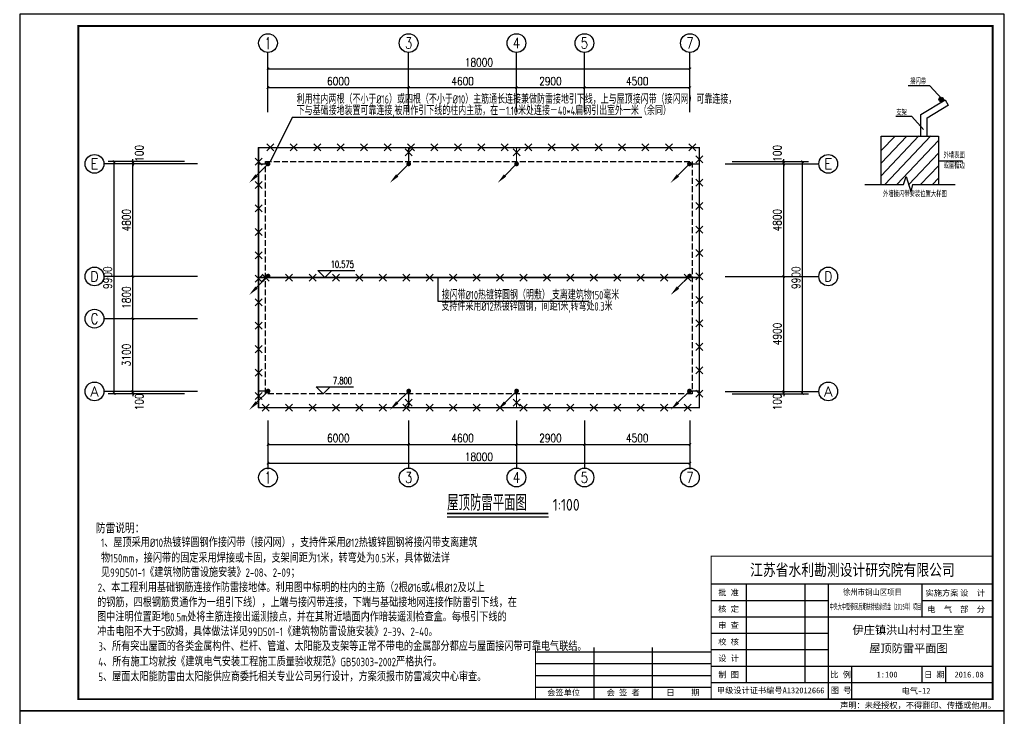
# Model space of a CAD drawing. Extents: x 41933 to 169416, y 41775 to 279375.
# Tile 14 of 39: x 83933 to 125933, y 71245 to 100945. Entities that reach past the tile are written whole.
import ezdxf
from ezdxf.enums import TextEntityAlignment as Align

# ---------------------------------------------------------------- set-up
doc = ezdxf.new("R2010")
doc.units = 0
doc.header["$LTSCALE"] = 1000
doc.header["$MEASUREMENT"] = 0
doc.linetypes.add('DASH', pattern=[0.35, 0.25, -0.1])
for name, color, linetype in [('AXIS', 3, 'Continuous'), ('AXIS_TEXT', 7, 'Continuous'), ('DIM_ELEV', 3, 'Continuous'), ('DIM_SYMB', 3, 'Continuous'), ('LGT1', 7, 'Continuous'), ('LWIRE', 4, 'Continuous'), ('PUB_TEXT', 7, 'Continuous'), ('SIG_TEXT', 7, 'Continuous'), ('TEL_TEXT', 7, 'Continuous'), ('WIRE-避雷', 4, 'Continuous'), ('图框', 4, 'Continuous')]:
    doc.layers.add(name, color=color, linetype=linetype)
doc.styles.add('_HZTXT', font='tssdeng.shx', dxfattribs={"width": 0.8, "bigfont": 'hztxt.shx'})
doc.styles.add('_TCH_AXIS', font='COMPLEX', dxfattribs={"bigfont": 'GBCBIG'})
doc.styles.add('_TCH_DIM', font='SIMPLEX', dxfattribs={"bigfont": 'GBCBIG'})
doc.styles.add('_TCH_WINDOW', font='SIMPLEX', dxfattribs={"bigfont": 'GBCBIG'})
doc.styles.add('COMPLEX', font='COMPLEX')
doc.styles.add('DIM_FONT', font='simplex.shx', dxfattribs={"width": 0.8})
doc.styles.add('ST', font='SimSun.ttf', dxfattribs={"height": 7})
doc.styles.get("Standard").update_dxf_attribs({"font": 'gbenor.shx', "bigfont": 'gbcbig.shx'})
doc.dimstyles.new('_TCH_ARCH&&100', dxfattribs={"dimtxt": 350, "dimasz": 100, "dimexe": 250, "dimexo": 300, "dimgap": 100, "dimtad": 1, "dimdec": 0, "dimzin": 0, "dimdsep": 46, "dimtxsty": 'DIM_FONT', "dimblk": 'ARCHTICK', "dimcen": 0.09, "dimclrt": 7, "dimazin": 2, "dimtfac": 1, "dimtdec": 0, "dimtix": 1, "dimtmove": 2, "dimatfit": 3, "dimfxl": 0, "dimtolj": 1, "dimtzin": 0, "dimarcsym": 0})

# ---------------------------------------------------------------- blocks, each defined once
blk = doc.blocks.new('_ArchTick')
at = {"color": 0, "linetype": 'ByBlock', "const_width": 0.4}
blk.add_lwpolyline([(-0.5, -0.5), (0.5, 0.5)], dxfattribs=at)
blk = doc.blocks.new('*D2054')
at = {"layer": 'AXIS', "color": 0, "lineweight": -2, "transparency": 16777216}
for p, q in [((90959, 85098), (88509, 85098)), ((90959, 84998), (88509, 84998)), ((88759, 85098), (88759, 85198)), ((88759, 84998), (88759, 85098)), ((88759, 84998), (88759, 84898))]:
    blk.add_line(p, q, dxfattribs=at)
at = {"layer": 'Defpoints', "color": 0, "transparency": 16777216}
for p in [(88759, 85098), (91259, 85098), (91259, 84998)]:
    blk.add_point(p, dxfattribs=at)
at = {"layer": 'AXIS', "color": 0, "lineweight": -2, "transparency": 16777216, "xscale": 100, "yscale": 100, "zscale": 100}
for p, rotation in [((88759, 85098), 270), ((88759, 84998), 90)]:
    blk.add_blockref('_ArchTick', p, dxfattribs=dict(at, rotation=rotation))
at = {"layer": 'AXIS', "color": 7, "transparency": 16777216, "insert": (89034, 84648), "char_height": 350, "attachment_point": 5, "rotation": 90, "style": 'DIM_FONT'}
blk.add_mtext('\\A1;100', dxfattribs=at)
blk = doc.blocks.new('*D2055')
at = {"layer": 'AXIS', "color": 0, "lineweight": -2, "transparency": 16777216}
for p, q in [((90959, 88198), (88509, 88198)), ((88759, 85098), (88759, 88198)), ((90959, 85098), (88509, 85098))]:
    blk.add_line(p, q, dxfattribs=at)
at = {"layer": 'Defpoints', "color": 0, "transparency": 16777216}
for p in [(88759, 88198), (91259, 88198), (91259, 85098)]:
    blk.add_point(p, dxfattribs=at)
at = {"layer": 'AXIS', "color": 0, "lineweight": -2, "transparency": 16777216, "xscale": 100, "yscale": 100, "zscale": 100}
for p, rotation in [((88759, 88198), 90), ((88759, 85098), 270)]:
    blk.add_blockref('_ArchTick', p, dxfattribs=dict(at, rotation=rotation))
at = {"layer": 'AXIS', "color": 7, "transparency": 16777216, "insert": (88484, 86648), "char_height": 350, "attachment_point": 5, "rotation": 90, "style": 'DIM_FONT'}
blk.add_mtext('\\A1;3100', dxfattribs=at)
blk = doc.blocks.new('*D2056')
at = {"layer": 'AXIS', "color": 0, "lineweight": -2, "transparency": 16777216}
for p, q in [((90959, 89998), (88509, 89998)), ((88759, 88198), (88759, 89998)), ((90959, 88198), (88509, 88198))]:
    blk.add_line(p, q, dxfattribs=at)
at = {"layer": 'Defpoints', "color": 0, "transparency": 16777216}
for p in [(88759, 89998), (91259, 89998), (91259, 88198)]:
    blk.add_point(p, dxfattribs=at)
at = {"layer": 'AXIS', "color": 0, "lineweight": -2, "transparency": 16777216, "xscale": 100, "yscale": 100, "zscale": 100}
for p, rotation in [((88759, 89998), 90), ((88759, 88198), 270)]:
    blk.add_blockref('_ArchTick', p, dxfattribs=dict(at, rotation=rotation))
at = {"layer": 'AXIS', "color": 7, "transparency": 16777216, "insert": (88484, 89098), "char_height": 350, "attachment_point": 5, "rotation": 90, "style": 'DIM_FONT'}
blk.add_mtext('\\A1;1800', dxfattribs=at)
blk = doc.blocks.new('*D2057')
at = {"layer": 'AXIS', "color": 0, "lineweight": -2, "transparency": 16777216}
for p, q in [((90959, 94798), (88509, 94798)), ((88759, 89998), (88759, 94798)), ((90959, 89998), (88509, 89998))]:
    blk.add_line(p, q, dxfattribs=at)
at = {"layer": 'Defpoints', "color": 0, "transparency": 16777216}
for p in [(88759, 94798), (91259, 94798), (91259, 89998)]:
    blk.add_point(p, dxfattribs=at)
at = {"layer": 'AXIS', "color": 0, "lineweight": -2, "transparency": 16777216, "xscale": 100, "yscale": 100, "zscale": 100}
for p, rotation in [((88759, 94798), 90), ((88759, 89998), 270)]:
    blk.add_blockref('_ArchTick', p, dxfattribs=dict(at, rotation=rotation))
at = {"layer": 'AXIS', "color": 7, "transparency": 16777216, "insert": (88484, 92398), "char_height": 350, "attachment_point": 5, "rotation": 90, "style": 'DIM_FONT'}
blk.add_mtext('\\A1;4800', dxfattribs=at)
blk = doc.blocks.new('*D2058')
at = {"layer": 'AXIS', "color": 0, "lineweight": -2, "transparency": 16777216}
for p, q in [((88759, 94898), (88759, 94998)), ((90959, 94898), (88509, 94898)), ((90959, 94798), (88509, 94798)), ((88759, 94798), (88759, 94898)), ((88759, 94798), (88759, 94698))]:
    blk.add_line(p, q, dxfattribs=at)
at = {"layer": 'Defpoints', "color": 0, "transparency": 16777216}
for p in [(88759, 94898), (91259, 94898), (91259, 94798)]:
    blk.add_point(p, dxfattribs=at)
at = {"layer": 'AXIS', "color": 0, "lineweight": -2, "transparency": 16777216, "xscale": 100, "yscale": 100, "zscale": 100}
for p, rotation in [((88759, 94898), 270), ((88759, 94798), 90)]:
    blk.add_blockref('_ArchTick', p, dxfattribs=dict(at, rotation=rotation))
at = {"layer": 'AXIS', "color": 7, "transparency": 16777216, "insert": (89034, 95248), "char_height": 350, "attachment_point": 5, "rotation": 90, "style": 'DIM_FONT'}
blk.add_mtext('\\A1;100', dxfattribs=at)
blk = doc.blocks.new('*D2059')
at = {"layer": 'AXIS', "color": 0, "lineweight": -2, "transparency": 16777216}
for p, q in [((90959, 94898), (87709, 94898)), ((87959, 84998), (87959, 94898)), ((90959, 84998), (87709, 84998))]:
    blk.add_line(p, q, dxfattribs=at)
at = {"layer": 'Defpoints', "color": 0, "transparency": 16777216}
for p in [(87959, 94898), (91259, 94898), (91259, 84998)]:
    blk.add_point(p, dxfattribs=at)
at = {"layer": 'AXIS', "color": 0, "lineweight": -2, "transparency": 16777216, "xscale": 100, "yscale": 100, "zscale": 100}
for p, rotation in [((87959, 94898), 90), ((87959, 84998), 270)]:
    blk.add_blockref('_ArchTick', p, dxfattribs=dict(at, rotation=rotation))
at = {"layer": 'AXIS', "color": 7, "transparency": 16777216, "insert": (87684, 89948), "char_height": 350, "attachment_point": 5, "rotation": 90, "style": 'DIM_FONT'}
blk.add_mtext('\\A1;9900', dxfattribs=at)
blk = doc.blocks.new('*D2060')
at = {"layer": 'AXIS', "color": 0, "lineweight": -2, "transparency": 16777216}
for p, q in [((114324, 85098), (116774, 85098)), ((114324, 84998), (116774, 84998)), ((116524, 85098), (116524, 85198)), ((116524, 84998), (116524, 85098)), ((116524, 84998), (116524, 84898))]:
    blk.add_line(p, q, dxfattribs=at)
at = {"layer": 'Defpoints', "color": 0, "transparency": 16777216}
for p in [(114024, 85098), (114024, 84998), (116524, 85098)]:
    blk.add_point(p, dxfattribs=at)
at = {"layer": 'AXIS', "color": 0, "lineweight": -2, "transparency": 16777216, "xscale": 100, "yscale": 100, "zscale": 100}
for p, rotation in [((116524, 85098), 270), ((116524, 84998), 90)]:
    blk.add_blockref('_ArchTick', p, dxfattribs=dict(at, rotation=rotation))
at = {"layer": 'AXIS', "color": 7, "transparency": 16777216, "insert": (116249, 84648), "char_height": 350, "attachment_point": 5, "rotation": 90, "style": 'DIM_FONT'}
blk.add_mtext('\\A1;100', dxfattribs=at)
blk = doc.blocks.new('*D2061')
at = {"layer": 'AXIS', "color": 0, "lineweight": -2, "transparency": 16777216}
for p, q in [((114324, 89998), (116774, 89998)), ((116524, 85098), (116524, 89998)), ((114324, 85098), (116774, 85098))]:
    blk.add_line(p, q, dxfattribs=at)
at = {"layer": 'Defpoints', "color": 0, "transparency": 16777216}
for p in [(114024, 89998), (116524, 89998), (114024, 85098)]:
    blk.add_point(p, dxfattribs=at)
at = {"layer": 'AXIS', "color": 0, "lineweight": -2, "transparency": 16777216, "xscale": 100, "yscale": 100, "zscale": 100}
for p, rotation in [((116524, 89998), 90), ((116524, 85098), 270)]:
    blk.add_blockref('_ArchTick', p, dxfattribs=dict(at, rotation=rotation))
at = {"layer": 'AXIS', "color": 7, "transparency": 16777216, "insert": (116249, 87548), "char_height": 350, "attachment_point": 5, "rotation": 90, "style": 'DIM_FONT'}
blk.add_mtext('\\A1;4900', dxfattribs=at)
blk = doc.blocks.new('*D2062')
at = {"layer": 'AXIS', "color": 0, "lineweight": -2, "transparency": 16777216}
for p, q in [((114324, 94798), (116774, 94798)), ((116524, 89998), (116524, 94798)), ((114324, 89998), (116774, 89998))]:
    blk.add_line(p, q, dxfattribs=at)
at = {"layer": 'Defpoints', "color": 0, "transparency": 16777216}
for p in [(114024, 94798), (116524, 94798), (114024, 89998)]:
    blk.add_point(p, dxfattribs=at)
at = {"layer": 'AXIS', "color": 0, "lineweight": -2, "transparency": 16777216, "xscale": 100, "yscale": 100, "zscale": 100}
for p, rotation in [((116524, 94798), 90), ((116524, 89998), 270)]:
    blk.add_blockref('_ArchTick', p, dxfattribs=dict(at, rotation=rotation))
at = {"layer": 'AXIS', "color": 7, "transparency": 16777216, "insert": (116249, 92398), "char_height": 350, "attachment_point": 5, "rotation": 90, "style": 'DIM_FONT'}
blk.add_mtext('\\A1;4800', dxfattribs=at)
blk = doc.blocks.new('*D2063')
at = {"layer": 'AXIS', "color": 0, "lineweight": -2, "transparency": 16777216}
for p, q in [((116524, 94898), (116524, 94998)), ((114324, 94898), (116774, 94898)), ((114324, 94798), (116774, 94798)), ((116524, 94798), (116524, 94898)), ((116524, 94798), (116524, 94698))]:
    blk.add_line(p, q, dxfattribs=at)
at = {"layer": 'Defpoints', "color": 0, "transparency": 16777216}
for p in [(114024, 94898), (114024, 94798), (116524, 94898)]:
    blk.add_point(p, dxfattribs=at)
at = {"layer": 'AXIS', "color": 0, "lineweight": -2, "transparency": 16777216, "xscale": 100, "yscale": 100, "zscale": 100}
for p, rotation in [((116524, 94898), 270), ((116524, 94798), 90)]:
    blk.add_blockref('_ArchTick', p, dxfattribs=dict(at, rotation=rotation))
at = {"layer": 'AXIS', "color": 7, "transparency": 16777216, "insert": (116249, 95248), "char_height": 350, "attachment_point": 5, "rotation": 90, "style": 'DIM_FONT'}
blk.add_mtext('\\A1;100', dxfattribs=at)
blk = doc.blocks.new('*D2064')
at = {"layer": 'AXIS', "color": 0, "lineweight": -2, "transparency": 16777216}
for p, q in [((114324, 94898), (117574, 94898)), ((117324, 84998), (117324, 94898)), ((114324, 84998), (117574, 84998))]:
    blk.add_line(p, q, dxfattribs=at)
at = {"layer": 'Defpoints', "color": 0, "transparency": 16777216}
for p in [(114024, 94898), (117324, 94898), (114024, 84998)]:
    blk.add_point(p, dxfattribs=at)
at = {"layer": 'AXIS', "color": 0, "lineweight": -2, "transparency": 16777216, "xscale": 100, "yscale": 100, "zscale": 100}
for p, rotation in [((117324, 94898), 90), ((117324, 84998), 270)]:
    blk.add_blockref('_ArchTick', p, dxfattribs=dict(at, rotation=rotation))
at = {"layer": 'AXIS', "color": 7, "transparency": 16777216, "insert": (117049, 89948), "char_height": 350, "attachment_point": 5, "rotation": 90, "style": 'DIM_FONT'}
blk.add_mtext('\\A1;9900', dxfattribs=at)
blk = doc.blocks.new('*D2049')
at = {"layer": 'AXIS', "color": 0, "lineweight": -2, "transparency": 16777216}
for p, q in [((94524, 97298), (94524, 98298)), ((100524, 97298), (100524, 98298)), ((94524, 98048), (100524, 98048))]:
    blk.add_line(p, q, dxfattribs=at)
at = {"layer": 'Defpoints', "color": 0, "transparency": 16777216}
for p in [(100524, 98048), (94524, 96998), (100524, 96998)]:
    blk.add_point(p, dxfattribs=at)
at = {"layer": 'AXIS', "color": 0, "lineweight": -2, "transparency": 16777216, "xscale": 100, "yscale": 100, "zscale": 100, "rotation": 180}
blk.add_blockref('_ArchTick', (94524, 98048), dxfattribs=at)
at = {"layer": 'AXIS', "color": 0, "lineweight": -2, "transparency": 16777216, "xscale": 100, "yscale": 100, "zscale": 100}
blk.add_blockref('_ArchTick', (100524, 98048), dxfattribs=at)
at = {"layer": 'AXIS', "color": 7, "transparency": 16777216, "insert": (97524, 98323), "char_height": 350, "attachment_point": 5, "style": 'DIM_FONT'}
blk.add_mtext('\\A1;6000', dxfattribs=at)
blk = doc.blocks.new('*D2050')
at = {"layer": 'AXIS', "color": 0, "lineweight": -2, "transparency": 16777216}
for p, q in [((100524, 97298), (100524, 98298)), ((105124, 97298), (105124, 98298)), ((100524, 98048), (105124, 98048))]:
    blk.add_line(p, q, dxfattribs=at)
at = {"layer": 'Defpoints', "color": 0, "transparency": 16777216}
for p in [(105124, 98048), (100524, 96998), (105124, 96998)]:
    blk.add_point(p, dxfattribs=at)
at = {"layer": 'AXIS', "color": 0, "lineweight": -2, "transparency": 16777216, "xscale": 100, "yscale": 100, "zscale": 100, "rotation": 180}
blk.add_blockref('_ArchTick', (100524, 98048), dxfattribs=at)
at = {"layer": 'AXIS', "color": 0, "lineweight": -2, "transparency": 16777216, "xscale": 100, "yscale": 100, "zscale": 100}
blk.add_blockref('_ArchTick', (105124, 98048), dxfattribs=at)
at = {"layer": 'AXIS', "color": 7, "transparency": 16777216, "insert": (102824, 98323), "char_height": 350, "attachment_point": 5, "style": 'DIM_FONT'}
blk.add_mtext('\\A1;4600', dxfattribs=at)
blk = doc.blocks.new('*D2051')
at = {"layer": 'AXIS', "color": 0, "lineweight": -2, "transparency": 16777216}
for p, q in [((105124, 97298), (105124, 98298)), ((108024, 97298), (108024, 98298)), ((105124, 98048), (108024, 98048))]:
    blk.add_line(p, q, dxfattribs=at)
at = {"layer": 'Defpoints', "color": 0, "transparency": 16777216}
for p in [(108024, 98048), (105124, 96998), (108024, 96998)]:
    blk.add_point(p, dxfattribs=at)
at = {"layer": 'AXIS', "color": 0, "lineweight": -2, "transparency": 16777216, "xscale": 100, "yscale": 100, "zscale": 100, "rotation": 180}
blk.add_blockref('_ArchTick', (105124, 98048), dxfattribs=at)
at = {"layer": 'AXIS', "color": 0, "lineweight": -2, "transparency": 16777216, "xscale": 100, "yscale": 100, "zscale": 100}
blk.add_blockref('_ArchTick', (108024, 98048), dxfattribs=at)
at = {"layer": 'AXIS', "color": 7, "transparency": 16777216, "insert": (106574, 98323), "char_height": 350, "attachment_point": 5, "style": 'DIM_FONT'}
blk.add_mtext('\\A1;2900', dxfattribs=at)
blk = doc.blocks.new('*D2052')
at = {"layer": 'AXIS', "color": 0, "lineweight": -2, "transparency": 16777216}
for p, q in [((108024, 97298), (108024, 98298)), ((112524, 97298), (112524, 98298)), ((108024, 98048), (112524, 98048))]:
    blk.add_line(p, q, dxfattribs=at)
at = {"layer": 'Defpoints', "color": 0, "transparency": 16777216}
for p in [(112524, 98048), (108024, 96998), (112524, 96998)]:
    blk.add_point(p, dxfattribs=at)
at = {"layer": 'AXIS', "color": 0, "lineweight": -2, "transparency": 16777216, "xscale": 100, "yscale": 100, "zscale": 100, "rotation": 180}
blk.add_blockref('_ArchTick', (108024, 98048), dxfattribs=at)
at = {"layer": 'AXIS', "color": 0, "lineweight": -2, "transparency": 16777216, "xscale": 100, "yscale": 100, "zscale": 100}
blk.add_blockref('_ArchTick', (112524, 98048), dxfattribs=at)
at = {"layer": 'AXIS', "color": 7, "transparency": 16777216, "insert": (110274, 98323), "char_height": 350, "attachment_point": 5, "style": 'DIM_FONT'}
blk.add_mtext('\\A1;4500', dxfattribs=at)
blk = doc.blocks.new('*D2053')
at = {"layer": 'AXIS', "color": 0, "lineweight": -2, "transparency": 16777216}
for p, q in [((94524, 97298), (94524, 99098)), ((94524, 98848), (112524, 98848)), ((112524, 97298), (112524, 99098))]:
    blk.add_line(p, q, dxfattribs=at)
at = {"layer": 'Defpoints', "color": 0, "transparency": 16777216}
for p in [(112524, 98848), (94524, 96998), (112524, 96998)]:
    blk.add_point(p, dxfattribs=at)
at = {"layer": 'AXIS', "color": 0, "lineweight": -2, "transparency": 16777216, "xscale": 100, "yscale": 100, "zscale": 100, "rotation": 180}
blk.add_blockref('_ArchTick', (94524, 98848), dxfattribs=at)
at = {"layer": 'AXIS', "color": 0, "lineweight": -2, "transparency": 16777216, "xscale": 100, "yscale": 100, "zscale": 100}
blk.add_blockref('_ArchTick', (112524, 98848), dxfattribs=at)
at = {"layer": 'AXIS', "color": 7, "transparency": 16777216, "insert": (103524, 99123), "char_height": 350, "attachment_point": 5, "style": 'DIM_FONT'}
blk.add_mtext('\\A1;18000', dxfattribs=at)
blk = doc.blocks.new('*D2065')
at = {"layer": 'AXIS', "color": 0, "lineweight": -2, "transparency": 16777216}
for p, q in [((94524, 83558), (94524, 82582)), ((100524, 83558), (100524, 82582)), ((94524, 82832), (100524, 82832))]:
    blk.add_line(p, q, dxfattribs=at)
at = {"layer": 'Defpoints', "color": 0, "transparency": 16777216}
for p in [(94524, 83858), (100524, 83858), (100524, 82832)]:
    blk.add_point(p, dxfattribs=at)
at = {"layer": 'AXIS', "color": 0, "lineweight": -2, "transparency": 16777216, "xscale": 100, "yscale": 100, "zscale": 100, "rotation": 180}
blk.add_blockref('_ArchTick', (94524, 82832), dxfattribs=at)
at = {"layer": 'AXIS', "color": 0, "lineweight": -2, "transparency": 16777216, "xscale": 100, "yscale": 100, "zscale": 100}
blk.add_blockref('_ArchTick', (100524, 82832), dxfattribs=at)
at = {"layer": 'AXIS', "color": 7, "transparency": 16777216, "insert": (97524, 83107), "char_height": 350, "attachment_point": 5, "style": 'DIM_FONT'}
blk.add_mtext('\\A1;6000', dxfattribs=at)
blk = doc.blocks.new('*D2066')
at = {"layer": 'AXIS', "color": 0, "lineweight": -2, "transparency": 16777216}
for p, q in [((100524, 83558), (100524, 82582)), ((105124, 83558), (105124, 82582)), ((100524, 82832), (105124, 82832))]:
    blk.add_line(p, q, dxfattribs=at)
at = {"layer": 'Defpoints', "color": 0, "transparency": 16777216}
for p in [(100524, 83858), (105124, 83858), (105124, 82832)]:
    blk.add_point(p, dxfattribs=at)
at = {"layer": 'AXIS', "color": 0, "lineweight": -2, "transparency": 16777216, "xscale": 100, "yscale": 100, "zscale": 100, "rotation": 180}
blk.add_blockref('_ArchTick', (100524, 82832), dxfattribs=at)
at = {"layer": 'AXIS', "color": 0, "lineweight": -2, "transparency": 16777216, "xscale": 100, "yscale": 100, "zscale": 100}
blk.add_blockref('_ArchTick', (105124, 82832), dxfattribs=at)
at = {"layer": 'AXIS', "color": 7, "transparency": 16777216, "insert": (102824, 83107), "char_height": 350, "attachment_point": 5, "style": 'DIM_FONT'}
blk.add_mtext('\\A1;4600', dxfattribs=at)
blk = doc.blocks.new('*D2067')
at = {"layer": 'AXIS', "color": 0, "lineweight": -2, "transparency": 16777216}
for p, q in [((105124, 83558), (105124, 82582)), ((108024, 83558), (108024, 82582)), ((105124, 82832), (108024, 82832))]:
    blk.add_line(p, q, dxfattribs=at)
at = {"layer": 'Defpoints', "color": 0, "transparency": 16777216}
for p in [(105124, 83858), (108024, 83858), (108024, 82832)]:
    blk.add_point(p, dxfattribs=at)
at = {"layer": 'AXIS', "color": 0, "lineweight": -2, "transparency": 16777216, "xscale": 100, "yscale": 100, "zscale": 100, "rotation": 180}
blk.add_blockref('_ArchTick', (105124, 82832), dxfattribs=at)
at = {"layer": 'AXIS', "color": 0, "lineweight": -2, "transparency": 16777216, "xscale": 100, "yscale": 100, "zscale": 100}
blk.add_blockref('_ArchTick', (108024, 82832), dxfattribs=at)
at = {"layer": 'AXIS', "color": 7, "transparency": 16777216, "insert": (106574, 83107), "char_height": 350, "attachment_point": 5, "style": 'DIM_FONT'}
blk.add_mtext('\\A1;2900', dxfattribs=at)
blk = doc.blocks.new('*D2068')
at = {"layer": 'AXIS', "color": 0, "lineweight": -2, "transparency": 16777216}
for p, q in [((108024, 83558), (108024, 82582)), ((112524, 83558), (112524, 82582)), ((108024, 82832), (112524, 82832))]:
    blk.add_line(p, q, dxfattribs=at)
at = {"layer": 'Defpoints', "color": 0, "transparency": 16777216}
for p in [(108024, 83858), (112524, 83858), (112524, 82832)]:
    blk.add_point(p, dxfattribs=at)
at = {"layer": 'AXIS', "color": 0, "lineweight": -2, "transparency": 16777216, "xscale": 100, "yscale": 100, "zscale": 100, "rotation": 180}
blk.add_blockref('_ArchTick', (108024, 82832), dxfattribs=at)
at = {"layer": 'AXIS', "color": 0, "lineweight": -2, "transparency": 16777216, "xscale": 100, "yscale": 100, "zscale": 100}
blk.add_blockref('_ArchTick', (112524, 82832), dxfattribs=at)
at = {"layer": 'AXIS', "color": 7, "transparency": 16777216, "insert": (110274, 83107), "char_height": 350, "attachment_point": 5, "style": 'DIM_FONT'}
blk.add_mtext('\\A1;4500', dxfattribs=at)
blk = doc.blocks.new('*D2069')
at = {"layer": 'AXIS', "color": 0, "lineweight": -2, "transparency": 16777216}
for p, q in [((94524, 83558), (94524, 81782)), ((112524, 83558), (112524, 81782)), ((94524, 82032), (112524, 82032))]:
    blk.add_line(p, q, dxfattribs=at)
at = {"layer": 'Defpoints', "color": 0, "transparency": 16777216}
for p in [(94524, 83858), (112524, 83858), (112524, 82032)]:
    blk.add_point(p, dxfattribs=at)
at = {"layer": 'AXIS', "color": 0, "lineweight": -2, "transparency": 16777216, "xscale": 100, "yscale": 100, "zscale": 100, "rotation": 180}
blk.add_blockref('_ArchTick', (94524, 82032), dxfattribs=at)
at = {"layer": 'AXIS', "color": 0, "lineweight": -2, "transparency": 16777216, "xscale": 100, "yscale": 100, "zscale": 100}
blk.add_blockref('_ArchTick', (112524, 82032), dxfattribs=at)
at = {"layer": 'AXIS', "color": 7, "transparency": 16777216, "insert": (103524, 82307), "char_height": 350, "attachment_point": 5, "style": 'DIM_FONT'}
blk.add_mtext('\\A1;18000', dxfattribs=at)
blk = doc.blocks.new('_AXISO')
blk.add_circle((0, 0), 0.5)
at = {"layer": 'AXIS_TEXT', "style": 'COMPLEX', "width": 1.041667}
blk.add_attdef('A', text='', height=0.56, dxfattribs=at).set_placement((-0.25, -0.28), (0.25, -0.28), align=Align.FIT)
blk = doc.blocks.new('$TelecSys$00000009')
for p, q in [((-0.5, 0.5), (0.5, -0.5)), ((0.5, 0.5), (-0.5, -0.5))]:
    blk.add_line(p, q)
blk = doc.blocks.new('$TelecSys$00000080')
for p, q in [((-0.7, -0.7), (0, 0)), ((0.104, 0.104), (0.104, 0.104)), ((-0.104, -0.104), (-0.104, -0.104))]:
    blk.add_line(p, q)
at = {"const_width": 0.142}
blk.add_lwpolyline([(0.071, 0, 1), (-0.071, 0, 1)], format="xyb", close=True, dxfattribs=at)
blk.add_solid([(-0.63, -0.77), (-0.77, -0.63), (-1.15, -1.15)])
at = {"width": 0.8, "flags": 9}
blk.add_attdef('A', (0, 0), '', height=0.00002, rotation=180, dxfattribs=at)
blk = doc.blocks.new('A$C72097F4B')
at = {"layer": 'LGT1', "color": 77}
blk.add_line((7122, 493), (0, 493), dxfattribs=at)
at = {"layer": 'LGT1', "color": 77, "style": '_HZTXT', "width": 0.7}
for s, p in [('接闪带%%C10热镀锌圆钢（明敷）,支离建筑物150毫米', (178, 601)), ('支持件采用%%C12热镀锌圆钢，间距1米,转弯处0.3米', (163, 67))]:
    blk.add_text(s, height=400, dxfattribs=at).set_placement(p)
blk = doc.blocks.new('A$C503C4AC6')
at = {"layer": 'LGT1', "color": 77, "style": '_HZTXT', "width": 0.8}
for s, height, p in [('防雷说明：', 480.6, (-48, 7060, 350)), ('1、屋顶采用%%C10热镀锌圆钢作接闪带（接闪网），支持件采用%%C12热镀锌圆钢将接闪带支离建筑', 400.5, (197, 6411, -2986463)), ('物150mm，接闪带的固定采用焊接或卡固，支架间距为1米，转弯处为0.5米，具体做法详', 400.5, (197, 5678, -2986463)), ('见99D501-1《建筑物防雷设施安装》2-08、2-09；', 400.5, (197, 4995, -2986463)), ('2、本工程利用基础钢筋连接作防雷接地体。利用图中标明的柱内的主筋（2根%%C16或4根%%C12及以上', 400.5, (42, 4278, 331)), ('的钢筋，四根钢筋贯通作为一组引下线），上端与接闪带连接，下端与基础接地网连接作防雷引下线，在', 400.5, (14, 3571, 331)), ('图中注明位置距地0.5m处将主筋连接出遥测接点，并在其附近墙面内作暗装遥测检查盒。每根引下线的', 400.5, (14, 2886, 331)), ('冲击电阻不大于5欧姆，具体做法详见99D501-1《建筑物防雷设施安装》2-39、2-40。', 400.5, (14, 2193, 331)), ('3、所有突出屋面的各类金属构件、栏杆、管道、太阳能及支架等正常不带电的金属部分都应与屋面接闪带可靠电气联结。', 400.5, (71, 1495, 331)), ('4、所有施工均就按《建筑电气安装工程施工质量验收规范》GB50303-2002严格执行。', 400.5, (71, 763, 331)), ('5、屋面太阳能防雷由太阳能供应商委托相关专业公司另行设计，方案须报市防雷减灾中心审查。', 400.5, (71, 57, 331))]:
    blk.add_text(s, height=height, dxfattribs=at).set_placement(p)
blk = doc.blocks.new('A$C721D06D7')
at = {"layer": 'LGT1', "color": 77}
blk.add_line((0, 0), (16555, 0), dxfattribs=at)
at = {"layer": 'LGT1', "color": 77, "style": '_HZTXT', "width": 0.7}
for s, p in [('利用柱内两根（不小于%%C16）或四根（不小于%%C10）主筋通长连接兼做防雷接地引下线，上与屋顶接闪带（接闪网）可靠连接，', (198, 642)), ('下与基础接地装置可靠连接,被用作引下线的柱内主筋，在－1.10米处连接－40*4扁钢引出室外一米（余同）', (198, 103))]:
    blk.add_text(s, height=400, dxfattribs=at).set_placement(p)
blk = doc.blocks.new('A$C3AEA68F2')
at = {"layer": 'LGT1'}
blk.add_hatch(color=77, dxfattribs=at).paths.add_polyline_path([(5261, 6927, 1), (5574, 6927, 1)])
at = {"layer": 'LGT1', "color": 77}
for p, q in [((4622, 7890), (3068, 7890)), ((4622, 7890), (5461, 6966)), ((3967, 5849), (5699, 6895)), ((4416, 5612), (5942, 6532)), ((5699, 6895), (5924, 6522)), ((3323, 5713), (2203, 5713)), ((3323, 5713), (4162, 4789)), ((3967, 4325), (3967, 5849)), ((4416, 4325), (4416, 5612)), ((3837, 4330), (1159, 1502)), ((1159, 878), (1159, 4325)), ((1159, 4325), (5220, 4325)), ((2140, 4325), (1159, 3289)), ((2986, 4325), (1159, 2396)), ((4683, 4330), (1415, 878)), ((5220, 4325), (5220, 878)), ((5220, 4003), (2261, 878)), ((5220, 3110), (3109, 880)), ((5220, 2216), (3954, 878)), ((5220, 2558), (6937, 2558)), ((2750, 878), (2930, 1447)), ((2930, 1447), (3269, 376)), ((0, 878), (2750, 878)), ((3390, 878), (3269, 376)), ((3390, 878), (6415, 878)), ((5220, 1322), (4800, 878))]:
    blk.add_line(p, q, dxfattribs=at)
blk.add_circle((5417, 6927), 156, dxfattribs=at)
at = {"layer": 'LGT1', "color": 77, "style": '_HZTXT', "width": 0.7}
for s, p in [('接闪带', (3212, 8010)), ('支架', (2221, 5792)), ('外墙表面', (5590, 2743)), ('或屋檐边', (5590, 2021)), ('外墙接闪带安装位置大样图', (1281, 0))]:
    blk.add_text(s, height=400, dxfattribs=at).set_placement(p)

msp = doc.modelspace()

# ---------------------------------------------------------------- linework, layer by layer
msp.add_line((112923.8, 89947.7), (94123.8, 89947.7))
msp.add_lwpolyline([(94123.8, 95497.7), (112923.8, 95497.7), (112923.8, 84397.7), (94123.8, 84397.7)], close=True)
at = {"linetype": 'DASH'}
msp.add_lwpolyline([(94423.8, 94897.7), (112623.8, 94897.7), (112623.8, 84997.7), (94423.8, 84997.7)], close=True, dxfattribs=at)
at = {"layer": 'AXIS'}
for p, q in [((94523.8, 96997.7), (94523.8, 99548)), ((100523.8, 96997.7), (100523.8, 99548)), ((105123.8, 96997.7), (105123.8, 99548)), ((108023.8, 96997.7), (108023.8, 99548)), ((112523.8, 96997.7), (112523.8, 99548)), ((91523.8, 94797.7), (87523.8, 94797.7)), ((114023.8, 94797.7), (118023.8, 94797.7)), ((91523.8, 89997.7), (87523.8, 89997.7)), ((114023.8, 89997.7), (118023.8, 89997.7)), ((91523.8, 88197.7), (87523.8, 88197.7)), ((91523.8, 85097.7), (87523.8, 85097.7)), ((114023.8, 85097.7), (118023.8, 85097.7)), ((94523.8, 83857.9), (94523.8, 81825.8)), ((100523.8, 83857.9), (100523.8, 81825.8)), ((105123.8, 83857.9), (105123.8, 81825.8)), ((108023.8, 83857.9), (108023.8, 81825.8)), ((112523.8, 83857.9), (112523.8, 81825.8))]:
    msp.add_line(p, q, dxfattribs=at)
at = {"layer": 'DIM_ELEV'}
for p, q in [((96945.8, 89955.6), (96645.8, 90255.6)), ((96645.8, 90255.6), (98229.1, 90255.6)), ((96945.8, 89955.6), (97245.8, 90255.6)), ((96882.7, 84997.7), (96582.7, 85297.7)), ((96582.7, 85297.7), (98166, 85297.7)), ((96882.7, 84997.7), (97182.7, 85297.7))]:
    msp.add_line(p, q, dxfattribs=at)
at = {"layer": 'DIM_SYMB', "const_width": 70}
msp.add_lwpolyline([(102165.3, 79893.4), (106485.6, 79893.4)], dxfattribs=at)
at = {"layer": 'DIM_SYMB'}
msp.add_lwpolyline([(102165.3, 79753.4), (106485.6, 79753.4)], dxfattribs=at)
at = {"layer": 'TEL_TEXT'}
for p, q in [((95570.1, 96789.8), (94600.8, 94867.1)), ((101778.2, 88923.7), (101778.2, 89947.7))]:
    msp.add_line(p, q, dxfattribs=at)
at = {"layer": 'WIRE-避雷', "const_width": 50}
for points in [[(94123.8, 95497.7), (112923.8, 95497.7), (112923.8, 84397.7), (94123.8, 84397.7), (94123.8, 95497.7)], [(100527.8, 94794.2), (100527.8, 95497.7)], [(105127.8, 94794.2), (105127.8, 95497.7)], [(94527.8, 94794.2), (94123.8, 94794.2)], [(112502, 94794.2), (112923.8, 94794.2)], [(112923.8, 89947.7), (94123.8, 89947.7)], [(94527.8, 85113.4), (94123.8, 85113.4)], [(100527.8, 85113.4), (100527.8, 84397.7)], [(105127.8, 85113.4), (105127.8, 84397.7)], [(112502, 85113.4), (112923.8, 85113.4)]]:
    msp.add_lwpolyline(points, dxfattribs=at)
at = {"layer": '图框'}
for p, q in [((125433, 76875), (113433, 76875)), ((114933, 72675), (114933, 76875)), ((117433, 72675), (117433, 76875)), ((118433, 71975), (118433, 76875)), ((122433, 75475), (122433, 76875)), ((118433, 76175), (113433, 76175)), ((125433, 76175), (122433, 76175)), ((125433, 75475), (113433, 75475)), ((118433, 74775), (113433, 74775)), ((113433, 73975), (105933, 73975)), ((108433, 71975), (108433, 74175)), ((110933, 71975), (110933, 74175)), ((118433, 74075), (113433, 74075)), ((113433, 73475), (105933, 73475)), ((125433, 73375), (113433, 73375)), ((119433, 71975), (119433, 73375)), ((122433, 72675), (122433, 73375)), ((122433, 72675), (122433, 73375)), ((123433, 72675), (123433, 73375)), ((113433, 72975), (105933, 72975)), ((125433, 72675), (113433, 72675)), ((113433, 72475), (105933, 72475))]:
    msp.add_line(p, q, dxfattribs=at)
at = {"layer": '图框', "color": 4}
for points in [[(125933, 101175), (83933, 101175), (83933, 71475), (125933, 71475)], [(125933, 71475), (83933, 71475), (83933, 41775), (125933, 41775)]]:
    msp.add_lwpolyline(points, close=True, dxfattribs=at)
at = {"layer": '图框', "color": 4, "const_width": 80}
msp.add_lwpolyline([(86433, 71975), (125433, 71975), (125433, 100675), (86433, 100675)], close=True, dxfattribs=at)
at = {"layer": '图框', "const_width": 45}
for points in [[(113433, 71975), (113433, 78075), (125433, 78075)], [(105933, 71975), (105933, 74175)]]:
    msp.add_lwpolyline(points, dxfattribs=at)

# ---------------------------------------------------------------- block references
at = {"layer": 'AXIS'}
ref = msp.add_blockref('_AXISO', (94523.8, 99948), dxfattribs=dict(at, xscale=800, yscale=800, zscale=800))
ref.add_attrib('A', '1', dxfattribs={"layer": 'AXIS_TEXT', "height": 514.7, "style": '_TCH_AXIS'}).set_placement((94413.5, 99690.7), (94634.1, 99690.7), align=Align.FIT)
ref = msp.add_blockref('_AXISO', (100523.8, 99948), dxfattribs=dict(at, xscale=800, yscale=800, zscale=800))
ref.add_attrib('A', '3', dxfattribs={"layer": 'AXIS_TEXT', "height": 465.9, "style": '_TCH_AXIS'}).set_placement((100368.5, 99715.1), (100679.1, 99715.1), align=Align.FIT)
ref = msp.add_blockref('_AXISO', (105123.8, 99948), dxfattribs=dict(at, xscale=800, yscale=800, zscale=800))
ref.add_attrib('A', '4', dxfattribs={"layer": 'AXIS_TEXT', "height": 445.4, "style": '_TCH_AXIS'}).set_placement((104954.1, 99725.3), (105293.5, 99725.3), align=Align.FIT)
ref = msp.add_blockref('_AXISO', (108023.8, 99948), dxfattribs=dict(at, xscale=800, yscale=800, zscale=800))
ref.add_attrib('A', '5', dxfattribs={"layer": 'AXIS_TEXT', "height": 465.9, "style": '_TCH_AXIS'}).set_placement((107868.5, 99715.1), (108179.1, 99715.1), align=Align.FIT)
ref = msp.add_blockref('_AXISO', (112523.8, 99948), dxfattribs=dict(at, xscale=800, yscale=800, zscale=800))
ref.add_attrib('A', '7', dxfattribs={"layer": 'AXIS_TEXT', "height": 465.9, "style": '_TCH_AXIS'}).set_placement((112368.5, 99715.1), (112679.1, 99715.1), align=Align.FIT)
ref = msp.add_blockref('_AXISO', (87123.8, 94797.7), dxfattribs=dict(at, xscale=800, yscale=800, zscale=800))
ref.add_attrib('A', 'E', dxfattribs={"layer": 'AXIS_TEXT', "height": 445.4, "style": '_TCH_AXIS'}).set_placement((86954.1, 94575), (87293.5, 94575), align=Align.FIT)
ref = msp.add_blockref('_AXISO', (118423.8, 94797.7), dxfattribs=dict(at, xscale=800, yscale=800, zscale=800))
ref.add_attrib('A', 'E', dxfattribs={"layer": 'AXIS_TEXT', "height": 445.4, "style": '_TCH_AXIS'}).set_placement((118254.1, 94575), (118593.5, 94575), align=Align.FIT)
ref = msp.add_blockref('_AXISO', (87123.8, 89997.7), dxfattribs=dict(at, xscale=800, yscale=800, zscale=800))
ref.add_attrib('A', 'D', dxfattribs={"layer": 'AXIS_TEXT', "height": 435.3, "style": '_TCH_AXIS'}).set_placement((86947.6, 89780.1), (87300, 89780.1), align=Align.FIT)
ref = msp.add_blockref('_AXISO', (118423.8, 89997.7), dxfattribs=dict(at, xscale=800, yscale=800, zscale=800))
ref.add_attrib('A', 'D', dxfattribs={"layer": 'AXIS_TEXT', "height": 435.3, "style": '_TCH_AXIS'}).set_placement((118247.6, 89780.1), (118600, 89780.1), align=Align.FIT)
ref = msp.add_blockref('_AXISO', (87123.8, 88197.7), dxfattribs=dict(at, xscale=800, yscale=800, zscale=800))
ref.add_attrib('A', 'C', dxfattribs={"layer": 'AXIS_TEXT', "height": 455.7, "style": '_TCH_AXIS'}).set_placement((86961.1, 87969.9), (87286.6, 87969.9), align=Align.FIT)
ref = msp.add_blockref('_AXISO', (87123.8, 85097.7), dxfattribs=dict(at, xscale=800, yscale=800, zscale=800))
ref.add_attrib('A', 'A', dxfattribs={"layer": 'AXIS_TEXT', "height": 425.2, "style": '_TCH_AXIS'}).set_placement((86941.6, 84885.1), (87306, 84885.1), align=Align.FIT)
ref = msp.add_blockref('_AXISO', (118423.8, 85097.7), dxfattribs=dict(at, xscale=800, yscale=800, zscale=800))
ref.add_attrib('A', 'A', dxfattribs={"layer": 'AXIS_TEXT', "height": 425.2, "style": '_TCH_AXIS'}).set_placement((118241.6, 84885.1), (118606, 84885.1), align=Align.FIT)
ref = msp.add_blockref('_AXISO', (94523.8, 81425.8), dxfattribs=dict(at, xscale=800, yscale=800, zscale=800))
ref.add_attrib('A', '1', dxfattribs={"layer": 'AXIS_TEXT', "height": 514.7, "style": '_TCH_AXIS'}).set_placement((94413.5, 81168.5), (94634.1, 81168.5), align=Align.FIT)
ref = msp.add_blockref('_AXISO', (100523.8, 81425.8), dxfattribs=dict(at, xscale=800, yscale=800, zscale=800))
ref.add_attrib('A', '3', dxfattribs={"layer": 'AXIS_TEXT', "height": 465.9, "style": '_TCH_AXIS'}).set_placement((100368.5, 81192.8), (100679.1, 81192.8), align=Align.FIT)
ref = msp.add_blockref('_AXISO', (105123.8, 81425.8), dxfattribs=dict(at, xscale=800, yscale=800, zscale=800))
ref.add_attrib('A', '4', dxfattribs={"layer": 'AXIS_TEXT', "height": 445.4, "style": '_TCH_AXIS'}).set_placement((104954.1, 81203.1), (105293.5, 81203.1), align=Align.FIT)
ref = msp.add_blockref('_AXISO', (108023.8, 81425.8), dxfattribs=dict(at, xscale=800, yscale=800, zscale=800))
ref.add_attrib('A', '5', dxfattribs={"layer": 'AXIS_TEXT', "height": 465.9, "style": '_TCH_AXIS'}).set_placement((107868.5, 81192.8), (108179.1, 81192.8), align=Align.FIT)
ref = msp.add_blockref('_AXISO', (112523.8, 81425.8), dxfattribs=dict(at, xscale=800, yscale=800, zscale=800))
ref.add_attrib('A', '7', dxfattribs={"layer": 'AXIS_TEXT', "height": 465.9, "style": '_TCH_AXIS'}).set_placement((112368.5, 81192.8), (112679.1, 81192.8), align=Align.FIT)
at = {"layer": 'LWIRE'}
for name, p, xscale, yscale, zscale in [('$TelecSys$00000009', (94623.8, 95497.7), 300, 300, 300), ('$TelecSys$00000009', (95623.8, 95497.7), 300, 300, 300), ('$TelecSys$00000009', (96623.8, 95497.7), 300, 300, 300), ('$TelecSys$00000009', (97623.8, 95497.7), 300, 300, 300), ('$TelecSys$00000009', (98623.8, 95497.7), 300, 300, 300), ('$TelecSys$00000009', (99623.8, 95497.7), 300, 300, 300), ('$TelecSys$00000009', (100623.8, 95497.7), 300, 300, 300), ('$TelecSys$00000009', (101623.8, 95497.7), 300, 300, 300), ('$TelecSys$00000009', (102623.8, 95497.7), 300, 300, 300), ('$TelecSys$00000009', (103623.8, 95497.7), 300, 300, 300), ('$TelecSys$00000009', (104623.8, 95497.7), 300, 300, 300), ('$TelecSys$00000009', (105623.8, 95497.7), 300, 300, 300), ('$TelecSys$00000009', (106623.8, 95497.7), 300, 300, 300), ('$TelecSys$00000009', (107623.8, 95497.7), 300, 300, 300), ('$TelecSys$00000009', (108623.8, 95497.7), 300, 300, 300), ('$TelecSys$00000009', (109623.8, 95497.7), 300, 300, 300), ('$TelecSys$00000009', (110623.8, 95497.7), 300, 300, 300), ('$TelecSys$00000009', (111623.8, 95497.7), 300, 300, 300), ('$TelecSys$00000009', (112623.8, 95497.7), 300, 300, 300), ('$TelecSys$00000080', (94527.8, 94794.2), 700, 700, 700), ('$TelecSys$00000080', (100527.8, 94794.2), 700, 700, 700), ('$TelecSys$00000080', (105127.8, 94794.2), 700, 700, 700), ('$TelecSys$00000080', (112502, 94794.2), 700, 700, 700), ('$TelecSys$00000080', (94527.8, 90013.4), 700, 700, 700), ('$TelecSys$00000080', (112503.9, 90013.4), 700, 700, 700), ('$TelecSys$00000080', (94527.8, 85113.4), 700, 700, 700), ('$TelecSys$00000080', (100527.8, 85113.4), 700, 700, 700), ('$TelecSys$00000080', (105127.8, 85113.4), 700, 700, 700), ('$TelecSys$00000080', (112502, 85113.4), 700, 700, 700)]:
    msp.add_blockref(name, p, dxfattribs=dict(at, xscale=xscale, yscale=yscale, zscale=zscale))
at = {"layer": 'LWIRE', "xscale": 300, "yscale": 300, "zscale": 300}
for p, rotation in [((100527.8, 95294.2), 90), ((105127.8, 95294.2), 90), ((94123.8, 94897.7), 90), ((112923.8, 94997.7), 270), ((112923.8, 93997.7), 270), ((94123.8, 93897.7), 90), ((94123.8, 92897.7), 90), ((112923.8, 92997.7), 270), ((94123.8, 91897.7), 90), ((112923.8, 91997.7), 270), ((112923.8, 90997.7), 270), ((94123.8, 90897.7), 90), ((94123.8, 89897.7), 90), ((94423.8, 89947.7), 180), ((95423.8, 89947.7), 180), ((96423.8, 89947.7), 180), ((97423.8, 89947.7), 180), ((98423.8, 89947.7), 180), ((99423.8, 89947.7), 180), ((100423.8, 89947.7), 180), ((101423.8, 89947.7), 180), ((102423.8, 89947.7), 180), ((103423.8, 89947.7), 180), ((104423.8, 89947.7), 180), ((105423.8, 89947.7), 180), ((106423.8, 89947.7), 180), ((107423.8, 89947.7), 180), ((108423.8, 89947.7), 180), ((109423.8, 89947.7), 180), ((110423.8, 89947.7), 180), ((111423.8, 89947.7), 180), ((112423.8, 89947.7), 180), ((112923.8, 89997.7), 270), ((94123.8, 88897.7), 90), ((112923.8, 88997.7), 270), ((94123.8, 87897.7), 90), ((112923.8, 87997.7), 270), ((94123.8, 86897.7), 90), ((112923.8, 86997.7), 270), ((112923.8, 85997.7), 270), ((94123.8, 85897.7), 90), ((94123.8, 84897.7), 90), ((112923.8, 84997.7), 270), ((94423.8, 84397.7), 180), ((95423.8, 84397.7), 180), ((96423.8, 84397.7), 180), ((97423.8, 84397.7), 180), ((98423.8, 84397.7), 180), ((99423.8, 84397.7), 180), ((100423.8, 84397.7), 180), ((100527.8, 84613.4), 270), ((101423.8, 84397.7), 180), ((102423.8, 84397.7), 180), ((103423.8, 84397.7), 180), ((104423.8, 84397.7), 180), ((105127.8, 84613.4), 270), ((105423.8, 84397.7), 180), ((106423.8, 84397.7), 180), ((107423.8, 84397.7), 180), ((108423.8, 84397.7), 180), ((109423.8, 84397.7), 180), ((110423.8, 84397.7), 180), ((111423.8, 84397.7), 180), ((112423.8, 84397.7), 180)]:
    msp.add_blockref('$TelecSys$00000009', p, dxfattribs=dict(at, rotation=rotation))
at = {"layer": 'SIG_TEXT', "xscale": 0.6, "yscale": 0.6, "zscale": 0.6}
msp.add_blockref('A$C3AEA68F2', (119989.3, 93391), dxfattribs=at)
at = {"layer": 'TEL_TEXT', "xscale": 0.9, "yscale": 0.9, "zscale": 0.9}
for name, p in [('A$C721D06D7', (95570.1, 96789.8)), ('A$C72097F4B', (101778.2, 88480.4)), ('A$C503C4AC6', (87223.1, 72693.9))]:
    msp.add_blockref(name, p, dxfattribs=at)

# ---------------------------------------------------------------- texts
at = {"layer": 'PUB_TEXT', "style": '_TCH_DIM', "width": 0.705882}
for s, p in [('10.575', (97199.1, 90360.6)), ('7.800', (97296, 85402.7))]:
    msp.add_text(s, height=297.5, dxfattribs=at).set_placement(p)
at = {"layer": 'PUB_TEXT', "style": '_TCH_WINDOW'}
msp.add_text('屋顶防雷平面图', height=675.18, dxfattribs=at).set_placement((102165.3, 80012.2))
at = {"layer": 'PUB_TEXT'}
msp.add_text('1:100', height=500, dxfattribs=at).set_placement((106670.6, 80012.2))
at = {"layer": '图框', "style": 'ST', "width": 0.8}
msp.add_text('江苏省水利勘测设计研究院有限公司', height=500, dxfattribs=at).set_placement((115089.1, 77237.6))
at = {"layer": '图框', "style": 'ST'}
for s, p in [('批 准', (113731.2, 76395)), ('实施方案', (122574.7, 76380.4)), ('设  计', (124049.2, 76380.4)), ('核 定', (113731.2, 75695)), ('电  气', (122649.2, 75680.4)), ('部  分', (124049.2, 75680.4)), ('审 查', (113731.2, 74995)), ('校 核', (113731.2, 74295)), ('设 计', (113731.2, 73595)), ('制 图', (113731.2, 72895)), ('比 例', (118511.1, 72895)), ('日 期', (122511.1, 72895)), ('会签单位', (106435.4, 72132.3)), ('会 签 者', (108970.9, 72132.3)), ('日    期', (111517.1, 72132.3)), ('甲级设计证书编号A132012666', (113675.2, 72225.4)), ('图 号', (118533, 72225.4)), ('声明：未经授权，不得翻印、传播或他用。', (118930, 71589.7))]:
    msp.add_text(s, height=250, dxfattribs=at).set_placement(p)
for s, width, p in [('徐州市铜山区项目 ', 0.9, (120395, 76414.2)), ('中央大中型移民后期扶持结余资金（2015年）项目', 0.5, (120433.2, 75795.1))]:
    msp.add_text(s, height=250, dxfattribs=dict(at, width=width)).set_placement(p, align=Align.CENTER)
for s, height, p in [('伊庄镇洪山村村卫生室', 350, (121843.5, 74922.8)), ('屋顶防雷平面图', 350, (121843.5, 74144.5)), ('1:100', 250, (120933.2, 73025)), ('2016.08', 250, (124433, 73025)), ('电气-12', 250, (122166.3, 72329.4))]:
    msp.add_text(s, height=height, dxfattribs=at).set_placement(p, align=Align.MIDDLE_CENTER)

# ---------------------------------------------------------------- dimensions: what is measured, and where the dimension line sits
at = {"layer": 'AXIS'}
for p1, p2, distance, picture, middle in [((94523.8, 96997.7), (112523.8, 96997.7), 1850.3, '*D2053', (103523.8, 99123)), ((94523.8, 96997.7), (100523.8, 96997.7), 1050.3, '*D2049', (97523.8, 98323)), ((100523.8, 96997.7), (105123.8, 96997.7), 1050.3, '*D2050', (102823.8, 98323)), ((105123.8, 96997.7), (108023.8, 96997.7), 1050.3, '*D2051', (106573.8, 98323)), ((108023.8, 96997.7), (112523.8, 96997.7), 1050.3, '*D2052', (110273.8, 98323)), ((91258.9, 84997.7), (91258.9, 94897.7), 3300, '*D2059', (87683.9, 89947.7)), ((114023.8, 84997.7), (114023.8, 94897.7), -3300, '*D2064', (117048.8, 89947.7)), ((91258.9, 89997.7), (91258.9, 94797.7), 2500, '*D2057', (88483.9, 92397.7)), ((114023.8, 89997.7), (114023.8, 94797.7), -2500, '*D2062', (116248.8, 92397.7)), ((91258.9, 88197.7), (91258.9, 89997.7), 2500, '*D2056', (88483.9, 89097.7)), ((114023.8, 85097.7), (114023.8, 89997.7), -2500, '*D2061', (116248.8, 87547.7)), ((91258.9, 85097.7), (91258.9, 88197.7), 2500, '*D2055', (88483.9, 86647.7)), ((94523.8, 83857.9), (100523.8, 83857.9), -1025.7, '*D2065', (97523.8, 83107.3)), ((94523.8, 83857.9), (112523.8, 83857.9), -1825.7, '*D2069', (103523.8, 82307.3)), ((100523.8, 83857.9), (105123.8, 83857.9), -1025.7, '*D2066', (102823.8, 83107.3)), ((105123.8, 83857.9), (108023.8, 83857.9), -1025.7, '*D2067', (106573.8, 83107.3)), ((108023.8, 83857.9), (112523.8, 83857.9), -1025.7, '*D2068', (110273.8, 83107.3))]:
    dim = msp.add_aligned_dim(p1=p1, p2=p2, distance=distance, dimstyle='_TCH_ARCH&&100', dxfattribs=at)
    dim.commit()
    dim.dimension.update_dxf_attribs({"geometry": picture, "text_midpoint": middle})
for base, p1, p2, picture, middle in [((88758.9, 94897.7), (91258.9, 94797.7), (91258.9, 94897.7), '*D2058', (89033.9, 95247.7)), ((116523.8, 94897.7), (114023.8, 94797.7), (114023.8, 94897.7), '*D2063', (116248.8, 95247.7)), ((88758.9, 85097.7), (91258.9, 84997.7), (91258.9, 85097.7), '*D2054', (89033.9, 84647.7)), ((116523.8, 85097.7), (114023.8, 84997.7), (114023.8, 85097.7), '*D2060', (116248.8, 84647.7))]:
    dim = msp.add_linear_dim(base=base, p1=p1, p2=p2, angle=90, dimstyle='_TCH_ARCH&&100', dxfattribs=at)
    dim.commit()
    dim.dimension.update_dxf_attribs({"geometry": picture, "text_midpoint": middle, "dimtype": 129})

doc.saveas('drawing.dxf')
